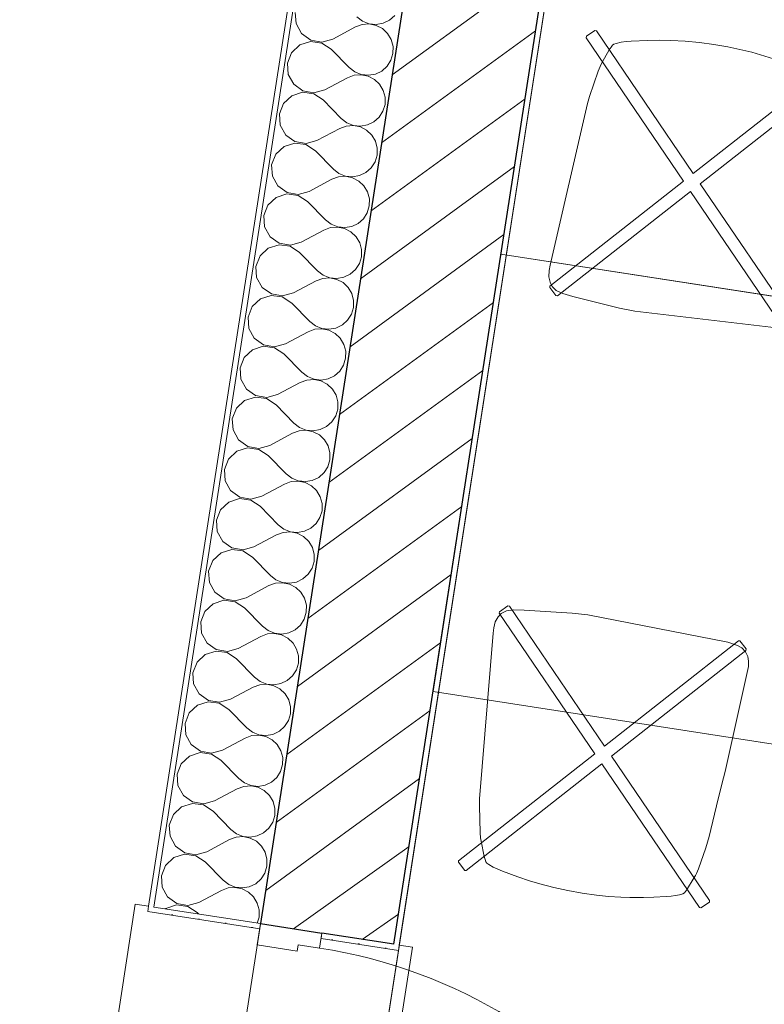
# Model space of a CAD drawing. Header units: metres. Extents: x 5509548 to 5517943, y 5680530 to 5684871.
# Tile 123 of 124: x 5516178.62 to 5516180, y 5683296.81 to 5683298.64. Entities that reach past the tile are written whole.
import ezdxf

# ---------------------------------------------------------------- set-up
doc = ezdxf.new("R2010")
doc.units = ezdxf.units.M
for name, color, linetype in [('Nowe_A-Balkony', 7, 'CONTINUOUS'), ('Nowe_A-Meble-Jadalnia', 7, 'CONTINUOUS'), ('Nowe_A-Posadzki', 7, 'CONTINUOUS'), ('Nowe_A-Ściany-Zewnętrzne', 7, 'CONTINUOUS'), ('Nowe_Drzwi Archicad', 7, 'CONTINUOUS')]:
    doc.layers.add(name, color=color, linetype=linetype)
for name, color, linetype, lineweight in [('Nowe_A-Balkony_Nr_pióra__89', 7, 'CONTINUOUS', 13), ('Nowe_A-Meble-Jadalnia_Nr_pióra__19', 255, 'CONTINUOUS', 0), ('Nowe_A-Meble-Jadalnia_Nr_pióra__2', 8, 'CONTINUOUS', 13), ('Nowe_A-Meble-Jadalnia_Nr_pióra__4', 7, 'CONTINUOUS', 13), ('Nowe_A-Posadzki_Nr_pióra__89', 7, 'CONTINUOUS', 13), ('Nowe_A-Ściany-Zewnętrzne_Nr_pióra__174', 7, 'CONTINUOUS', 5), ('Nowe_A-Ściany-Zewnętrzne_Nr_pióra__27', 7, 'CONTINUOUS', 25), ('Nowe_A-Ściany-Zewnętrzne_Nr_pióra__47', 7, 'CONTINUOUS', 15), ('Nowe_A-Ściany-Zewnętrzne_Nr_pióra__67', 7, 'CONTINUOUS', 13), ('Nowe_Drzwi Archicad_Nr_pióra__20', 1, 'CONTINUOUS', 13), ('Nowe_Drzwi Archicad_Nr_pióra__23', 7, 'CONTINUOUS', 15), ('Nowe_Drzwi Archicad_Nr_pióra__27', 7, 'CONTINUOUS', 25), ('Nowe_Drzwi Archicad_Nr_pióra__3', 7, 'CONTINUOUS', 13), ('Nowe_Drzwi Archicad_Nr_pióra__47', 7, 'CONTINUOUS', 15)]:
    doc.layers.add(name, color=color, linetype=linetype, lineweight=lineweight)
doc.layers.add('Nowe_A-Strefy-Parter_Nr_pióra__94', color=7, linetype='CONTINUOUS', lineweight=13, true_color=0xe4ad2c)
pattern_1 = [(0, (0, 0), (0, 86.60254037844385), [0, -50]), (0, (25, 43.30126941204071), (0, 86.60254037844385), [0, -50])]

# ---------------------------------------------------------------- blocks, each defined once
blk = doc.blocks.new('Strop_3', base_point=(64980.07224493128, -101542.597843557))
at = {"layer": 'Nowe_A-Balkony_Nr_pióra__89', "color": 7, "linetype": 'Continuous', "lineweight": 13, "flags": 128}
blk.add_lwpolyline([(64980.07224493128, -101542.597843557), (63270.07233025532, -101542.597843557), (63270.07233025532, -107892.5958496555), (64980.07224493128, -107892.5958496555)], close=True, dxfattribs=at)
blk = doc.blocks.new('Strop_4', base_point=(65240.07224493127, -99177.59784355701))
at = {"layer": 'Nowe_A-Posadzki_Nr_pióra__89', "color": 7, "linetype": 'Continuous', "lineweight": 13, "flags": 128}
blk.add_lwpolyline([(65240.07224493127, -99177.59784355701), (65240.07224493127, -116907.597843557), (90770.07224493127, -116907.597843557), (90770.07224493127, -99177.59784355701)], close=True, dxfattribs=at)
blk = doc.blocks.new('*X178')
at = {"layer": 'Nowe_A-Ściany-Zewnętrzne_Nr_pióra__174', "color": 7, "linetype": 'Continuous', "lineweight": 5}
for p, q in [((64948.98717805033, -104709.2584376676), (64959.81552709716, -104701.8178722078)), ((64959.81552709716, -104701.8178722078), (64968.19847390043, -104691.7014815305)), ((64784.83414969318, -104714.2857142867), (64789.427959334, -104734.6916593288)), ((64899.11986397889, -104704.7619047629), (64910.61749295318, -104711.1195525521)), ((64910.61749295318, -104717.4518760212), (64899.11986397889, -104723.8095238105)), ((64910.61749295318, -104711.1195525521), (64923.41483563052, -104714.0933006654)), ((64923.41483563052, -104714.478127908), (64910.61749295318, -104717.4518760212)), ((64923.41483563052, -104714.0933006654), (64936.53771625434, -104713.4567776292)), ((64936.53771625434, -104715.1146509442), (64923.41483563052, -104714.478127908)), ((64936.53771625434, -104713.4567776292), (64948.98717805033, -104709.2584376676)), ((64948.98717805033, -104719.3129909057), (64936.53771625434, -104715.1146509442)), ((64959.81552709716, -104726.7535563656), (64948.98717805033, -104719.3129909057)), ((64789.427959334, -104734.6916593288), (64802.3230586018, -104751.1604812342)), ((64861.02462588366, -104752.3809523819), (64899.11986397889, -104723.8095238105)), ((64968.19847390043, -104736.8699470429), (64959.81552709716, -104726.7535563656)), ((64973.49788101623, -104748.8920700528), (64968.19847390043, -104736.8699470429)), ((64802.3230586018, -104751.1604812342), (64821.03146698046, -104760.5146854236)), ((64841.94358406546, -104760.9494716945), (64861.02462588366, -104752.3809523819)), ((64975.31034016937, -104761.9047619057), (64973.49788101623, -104748.8920700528)), ((64802.3230586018, -104772.6490425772), (64789.427959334, -104789.1178644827)), ((64821.03146698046, -104763.2948383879), (64802.3230586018, -104772.6490425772)), ((64821.03146698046, -104760.5146854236), (64841.94358406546, -104760.9494716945)), ((64841.94358406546, -104762.8600521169), (64821.03146698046, -104763.2948383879)), ((64861.02462588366, -104771.4285714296), (64841.94358406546, -104762.8600521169)), ((64861.02462588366, -104771.4285714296), (64899.11986397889, -104800.000000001)), ((64968.19847390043, -104786.9395767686), (64973.49788101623, -104774.9174537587)), ((64973.49788101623, -104774.9174537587), (64975.31034016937, -104761.9047619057)), ((64789.427959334, -104789.1178644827), (64784.83414969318, -104809.5238095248)), ((64959.81552709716, -104797.0559674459), (64968.19847390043, -104786.9395767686)), ((64784.83414969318, -104809.5238095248), (64789.427959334, -104829.9297545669)), ((64899.11986397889, -104800.000000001), (64910.61749295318, -104806.3576477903)), ((64910.61749295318, -104806.3576477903), (64923.41483563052, -104809.3313959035)), ((64923.41483563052, -104809.7162231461), (64910.61749295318, -104812.6899712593)), ((64923.41483563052, -104809.3313959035), (64936.53771625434, -104808.6948728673)), ((64936.53771625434, -104810.3527461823), (64923.41483563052, -104809.7162231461)), ((64936.53771625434, -104808.6948728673), (64948.98717805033, -104804.4965329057)), ((64948.98717805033, -104814.5510861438), (64936.53771625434, -104810.3527461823)), ((64948.98717805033, -104804.4965329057), (64959.81552709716, -104797.0559674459)), ((64861.02462588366, -104847.61904762), (64899.11986397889, -104819.0476190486)), ((64910.61749295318, -104812.6899712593), (64899.11986397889, -104819.0476190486)), ((64959.81552709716, -104821.9916516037), (64948.98717805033, -104814.5510861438)), ((64968.19847390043, -104832.108042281), (64959.81552709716, -104821.9916516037)), ((64789.427959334, -104829.9297545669), (64802.3230586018, -104846.3985764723)), ((64802.3230586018, -104846.3985764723), (64821.03146698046, -104855.7527806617)), ((64841.94358406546, -104856.1875669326), (64861.02462588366, -104847.61904762)), ((64973.49788101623, -104844.1301652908), (64968.19847390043, -104832.108042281)), ((64975.31034016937, -104857.1428571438), (64973.49788101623, -104844.1301652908)), ((64821.03146698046, -104858.532933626), (64802.3230586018, -104867.8871378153)), ((64821.03146698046, -104855.7527806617), (64841.94358406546, -104856.1875669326)), ((64841.94358406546, -104858.098147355), (64821.03146698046, -104858.532933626)), ((64861.02462588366, -104866.6666666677), (64841.94358406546, -104858.098147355)), ((64973.49788101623, -104870.1555489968), (64975.31034016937, -104857.1428571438)), ((64789.427959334, -104884.3559597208), (64784.83414969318, -104904.7619047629)), ((64802.3230586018, -104867.8871378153), (64789.427959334, -104884.3559597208)), ((64861.02462588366, -104866.6666666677), (64899.11986397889, -104895.2380952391)), ((64959.81552709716, -104892.294062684), (64968.19847390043, -104882.1776720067)), ((64968.19847390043, -104882.1776720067), (64973.49788101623, -104870.1555489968)), ((64899.11986397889, -104895.2380952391), (64910.61749295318, -104901.5957430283)), ((64910.61749295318, -104901.5957430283), (64923.41483563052, -104904.5694911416)), ((64936.53771625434, -104903.9329681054), (64948.98717805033, -104899.7346281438)), ((64948.98717805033, -104899.7346281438), (64959.81552709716, -104892.294062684)), ((64784.83414969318, -104904.7619047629), (64789.427959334, -104925.167849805)), ((64861.02462588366, -104942.8571428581), (64899.11986397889, -104914.2857142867)), ((64910.61749295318, -104907.9280664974), (64899.11986397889, -104914.2857142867)), ((64923.41483563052, -104904.9543183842), (64910.61749295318, -104907.9280664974)), ((64923.41483563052, -104904.5694911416), (64936.53771625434, -104903.9329681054)), ((64936.53771625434, -104905.5908414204), (64923.41483563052, -104904.9543183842)), ((64948.98717805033, -104909.7891813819), (64936.53771625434, -104905.5908414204)), ((64959.81552709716, -104917.2297468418), (64948.98717805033, -104909.7891813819)), ((64968.19847390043, -104927.3461375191), (64959.81552709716, -104917.2297468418)), ((64789.427959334, -104925.167849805), (64802.3230586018, -104941.6366717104)), ((64973.49788101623, -104939.368260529), (64968.19847390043, -104927.3461375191)), ((64802.3230586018, -104941.6366717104), (64821.03146698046, -104950.9908758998)), ((64821.03146698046, -104953.7710288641), (64802.3230586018, -104963.1252330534)), ((64821.03146698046, -104950.9908758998), (64841.94358406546, -104951.4256621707)), ((64841.94358406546, -104953.3362425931), (64821.03146698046, -104953.7710288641)), ((64841.94358406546, -104951.4256621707), (64861.02462588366, -104942.8571428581)), ((64861.02462588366, -104961.9047619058), (64841.94358406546, -104953.3362425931)), ((64975.31034016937, -104952.380952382), (64973.49788101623, -104939.368260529)), ((64973.49788101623, -104965.3936442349), (64975.31034016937, -104952.380952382)), ((64802.3230586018, -104963.1252330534), (64789.427959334, -104979.5940549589)), ((64861.02462588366, -104961.9047619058), (64899.11986397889, -104990.4761904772)), ((64968.19847390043, -104977.4157672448), (64973.49788101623, -104965.3936442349)), ((64789.427959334, -104979.5940549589), (64784.83414969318, -105000.000000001)), ((64899.11986397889, -104990.4761904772), (64910.61749295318, -104996.8338382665)), ((64948.98717805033, -104994.9727233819), (64959.81552709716, -104987.5321579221)), ((64959.81552709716, -104987.5321579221), (64968.19847390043, -104977.4157672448)), ((64784.83414969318, -105000.000000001), (64789.427959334, -105020.4059450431)), ((64861.02462588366, -105038.0952380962), (64899.11986397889, -105009.5238095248)), ((64910.61749295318, -105003.1661617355), (64899.11986397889, -105009.5238095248)), ((64910.61749295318, -104996.8338382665), (64923.41483563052, -104999.8075863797)), ((64923.41483563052, -105000.1924136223), (64910.61749295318, -105003.1661617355)), ((64923.41483563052, -104999.8075863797), (64936.53771625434, -104999.1710633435)), ((64936.53771625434, -105000.8289366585), (64923.41483563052, -105000.1924136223)), ((64936.53771625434, -104999.1710633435), (64948.98717805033, -104994.9727233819)), ((64948.98717805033, -105005.02727662), (64936.53771625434, -105000.8289366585)), ((64959.81552709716, -105012.4678420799), (64948.98717805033, -105005.02727662)), ((64789.427959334, -105020.4059450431), (64802.3230586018, -105036.8747669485)), ((64968.19847390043, -105022.5842327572), (64959.81552709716, -105012.4678420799)), ((64973.49788101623, -105034.6063557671), (64968.19847390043, -105022.5842327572)), ((64802.3230586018, -105036.8747669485), (64821.03146698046, -105046.2289711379)), ((64821.03146698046, -105046.2289711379), (64841.94358406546, -105046.6637574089)), ((64841.94358406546, -105048.5743378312), (64821.03146698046, -105049.0091241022)), ((64841.94358406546, -105046.6637574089), (64861.02462588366, -105038.0952380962)), ((64861.02462588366, -105057.1428571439), (64841.94358406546, -105048.5743378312)), ((64975.31034016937, -105047.61904762), (64973.49788101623, -105034.6063557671)), ((64973.49788101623, -105060.631739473), (64975.31034016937, -105047.61904762)), ((64802.3230586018, -105058.3633282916), (64789.427959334, -105074.832150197)), ((64821.03146698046, -105049.0091241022), (64802.3230586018, -105058.3633282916)), ((64861.02462588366, -105057.1428571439), (64899.11986397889, -105085.7142857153)), ((64968.19847390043, -105072.6538624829), (64973.49788101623, -105060.631739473)), ((64789.427959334, -105074.832150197), (64784.83414969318, -105095.2380952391)), ((64948.98717805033, -105090.21081862), (64959.81552709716, -105082.7702531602)), ((64959.81552709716, -105082.7702531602), (64968.19847390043, -105072.6538624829)), ((64784.83414969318, -105095.2380952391), (64789.427959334, -105115.6440402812)), ((64899.11986397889, -105085.7142857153), (64910.61749295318, -105092.0719335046)), ((64910.61749295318, -105098.4042569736), (64899.11986397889, -105104.7619047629)), ((64910.61749295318, -105092.0719335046), (64923.41483563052, -105095.0456816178)), ((64923.41483563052, -105095.4305088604), (64910.61749295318, -105098.4042569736)), ((64923.41483563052, -105095.0456816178), (64936.53771625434, -105094.4091585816)), ((64936.53771625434, -105096.0670318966), (64923.41483563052, -105095.4305088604)), ((64936.53771625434, -105094.4091585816), (64948.98717805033, -105090.21081862)), ((64948.98717805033, -105100.2653718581), (64936.53771625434, -105096.0670318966)), ((64959.81552709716, -105107.705937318), (64948.98717805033, -105100.2653718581)), ((64789.427959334, -105115.6440402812), (64802.3230586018, -105132.1128621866)), ((64861.02462588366, -105133.3333333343), (64899.11986397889, -105104.7619047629)), ((64968.19847390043, -105117.8223279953), (64959.81552709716, -105107.705937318)), ((64973.49788101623, -105129.8444510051), (64968.19847390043, -105117.8223279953)), ((64802.3230586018, -105132.1128621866), (64821.03146698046, -105141.467066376)), ((64841.94358406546, -105141.901852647), (64861.02462588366, -105133.3333333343)), ((64975.31034016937, -105142.8571428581), (64973.49788101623, -105129.8444510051)), ((64802.3230586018, -105153.6014235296), (64789.427959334, -105170.0702454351)), ((64821.03146698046, -105144.2472193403), (64802.3230586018, -105153.6014235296)), ((64821.03146698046, -105141.467066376), (64841.94358406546, -105141.901852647)), ((64841.94358406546, -105143.8124330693), (64821.03146698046, -105144.2472193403)), ((64861.02462588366, -105152.380952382), (64841.94358406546, -105143.8124330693)), ((64861.02462588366, -105152.380952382), (64899.11986397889, -105180.9523809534)), ((64968.19847390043, -105167.891957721), (64973.49788101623, -105155.8698347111)), ((64973.49788101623, -105155.8698347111), (64975.31034016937, -105142.8571428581)), ((64789.427959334, -105170.0702454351), (64784.83414969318, -105190.4761904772)), ((64959.81552709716, -105178.0083483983), (64968.19847390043, -105167.891957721)), ((64784.83414969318, -105190.4761904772), (64789.427959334, -105210.8821355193)), ((64899.11986397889, -105180.9523809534), (64910.61749295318, -105187.3100287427)), ((64910.61749295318, -105193.6423522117), (64899.11986397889, -105200.000000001)), ((64910.61749295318, -105187.3100287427), (64923.41483563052, -105190.2837768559)), ((64923.41483563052, -105190.6686040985), (64910.61749295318, -105193.6423522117)), ((64923.41483563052, -105190.2837768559), (64936.53771625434, -105189.6472538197)), ((64936.53771625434, -105191.3051271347), (64923.41483563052, -105190.6686040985)), ((64936.53771625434, -105189.6472538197), (64948.98717805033, -105185.4489138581)), ((64948.98717805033, -105195.5034670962), (64936.53771625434, -105191.3051271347)), ((64948.98717805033, -105185.4489138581), (64959.81552709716, -105178.0083483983)), ((64789.427959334, -105210.8821355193), (64802.3230586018, -105227.3509574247)), ((64861.02462588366, -105228.5714285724), (64899.11986397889, -105200.000000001)), ((64959.81552709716, -105202.9440325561), (64948.98717805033, -105195.5034670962)), ((64968.19847390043, -105213.0604232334), (64959.81552709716, -105202.9440325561)), ((64802.3230586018, -105227.3509574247), (64821.03146698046, -105236.7051616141)), ((64841.94358406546, -105237.1399478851), (64861.02462588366, -105228.5714285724)), ((64973.49788101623, -105225.0825462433), (64968.19847390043, -105213.0604232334)), ((64975.31034016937, -105238.0952380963), (64973.49788101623, -105225.0825462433)), ((64802.3230586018, -105248.8395187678), (64789.427959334, -105265.3083406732)), ((64821.03146698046, -105239.4853145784), (64802.3230586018, -105248.8395187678)), ((64821.03146698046, -105236.7051616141), (64841.94358406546, -105237.1399478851)), ((64841.94358406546, -105239.0505283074), (64821.03146698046, -105239.4853145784)), ((64861.02462588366, -105247.6190476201), (64841.94358406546, -105239.0505283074)), ((64861.02462588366, -105247.6190476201), (64899.11986397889, -105276.1904761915)), ((64973.49788101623, -105251.1079299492), (64975.31034016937, -105238.0952380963)), ((64789.427959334, -105265.3083406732), (64784.83414969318, -105285.7142857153)), ((64959.81552709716, -105273.2464436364), (64968.19847390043, -105263.1300529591)), ((64968.19847390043, -105263.1300529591), (64973.49788101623, -105251.1079299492)), ((64784.83414969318, -105285.7142857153), (64789.427959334, -105306.1202307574)), ((64899.11986397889, -105276.1904761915), (64910.61749295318, -105282.5481239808)), ((64910.61749295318, -105282.5481239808), (64923.41483563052, -105285.521872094)), ((64923.41483563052, -105285.521872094), (64936.53771625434, -105284.8853490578)), ((64936.53771625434, -105284.8853490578), (64948.98717805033, -105280.6870090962)), ((64948.98717805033, -105280.6870090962), (64959.81552709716, -105273.2464436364)), ((64861.02462588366, -105323.8095238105), (64899.11986397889, -105295.2380952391)), ((64910.61749295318, -105288.8804474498), (64899.11986397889, -105295.2380952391)), ((64923.41483563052, -105285.9066993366), (64910.61749295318, -105288.8804474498)), ((64936.53771625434, -105286.5432223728), (64923.41483563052, -105285.9066993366)), ((64948.98717805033, -105290.7415623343), (64936.53771625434, -105286.5432223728)), ((64959.81552709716, -105298.1821277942), (64948.98717805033, -105290.7415623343)), ((64968.19847390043, -105308.2985184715), (64959.81552709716, -105298.1821277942)), ((64789.427959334, -105306.1202307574), (64802.3230586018, -105322.5890526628)), ((64973.49788101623, -105320.3206414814), (64968.19847390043, -105308.2985184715)), ((64975.31034016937, -105333.3333333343), (64973.49788101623, -105320.3206414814)), ((64802.3230586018, -105322.5890526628), (64821.03146698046, -105331.9432568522)), ((64821.03146698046, -105334.7234098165), (64802.3230586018, -105344.0776140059)), ((64821.03146698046, -105331.9432568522), (64841.94358406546, -105332.3780431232)), ((64841.94358406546, -105334.2886235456), (64821.03146698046, -105334.7234098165)), ((64841.94358406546, -105332.3780431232), (64861.02462588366, -105323.8095238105)), ((64861.02462588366, -105342.8571428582), (64841.94358406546, -105334.2886235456)), ((64973.49788101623, -105346.3460251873), (64975.31034016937, -105333.3333333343)), ((64802.3230586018, -105344.0776140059), (64789.427959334, -105360.5464359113)), ((64861.02462588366, -105342.8571428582), (64899.11986397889, -105371.4285714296)), ((64959.81552709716, -105368.4845388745), (64968.19847390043, -105358.3681481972)), ((64968.19847390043, -105358.3681481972), (64973.49788101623, -105346.3460251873)), ((64789.427959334, -105360.5464359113), (64784.83414969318, -105380.9523809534)), ((64899.11986397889, -105371.4285714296), (64910.61749295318, -105377.7862192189)), ((64936.53771625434, -105380.1234442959), (64948.98717805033, -105375.9251043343)), ((64948.98717805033, -105375.9251043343), (64959.81552709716, -105368.4845388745)), ((64784.83414969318, -105380.9523809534), (64789.427959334, -105401.3583259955)), ((64861.02462588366, -105419.0476190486), (64899.11986397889, -105390.4761904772)), ((64910.61749295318, -105384.1185426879), (64899.11986397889, -105390.4761904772)), ((64910.61749295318, -105377.7862192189), (64923.41483563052, -105380.7599673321)), ((64923.41483563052, -105381.1447945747), (64910.61749295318, -105384.1185426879)), ((64923.41483563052, -105380.7599673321), (64936.53771625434, -105380.1234442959)), ((64936.53771625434, -105381.7813176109), (64923.41483563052, -105381.1447945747)), ((64948.98717805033, -105385.9796575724), (64936.53771625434, -105381.7813176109)), ((64959.81552709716, -105393.4202230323), (64948.98717805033, -105385.9796575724)), ((64968.19847390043, -105403.5366137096), (64959.81552709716, -105393.4202230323)), ((64789.427959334, -105401.3583259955), (64802.3230586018, -105417.8271479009)), ((64973.49788101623, -105415.5587367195), (64968.19847390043, -105403.5366137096)), ((64802.3230586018, -105417.8271479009), (64821.03146698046, -105427.1813520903)), ((64821.03146698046, -105429.9615050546), (64802.3230586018, -105439.315709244)), ((64821.03146698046, -105427.1813520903), (64841.94358406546, -105427.6161383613)), ((64841.94358406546, -105429.5267187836), (64821.03146698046, -105429.9615050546)), ((64841.94358406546, -105427.6161383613), (64861.02462588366, -105419.0476190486)), ((64861.02462588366, -105438.0952380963), (64841.94358406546, -105429.5267187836)), ((64975.31034016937, -105428.5714285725), (64973.49788101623, -105415.5587367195)), ((64973.49788101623, -105441.5841204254), (64975.31034016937, -105428.5714285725)), ((64802.3230586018, -105439.315709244), (64789.427959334, -105455.7845311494)), ((64861.02462588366, -105438.0952380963), (64899.11986397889, -105466.6666666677)), ((64968.19847390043, -105453.6062434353), (64973.49788101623, -105441.5841204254)), ((64789.427959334, -105455.7845311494), (64784.83414969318, -105476.1904761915)), ((64899.11986397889, -105466.6666666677), (64910.61749295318, -105473.024314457)), ((64948.98717805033, -105471.1631995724), (64959.81552709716, -105463.7226341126)), ((64959.81552709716, -105463.7226341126), (64968.19847390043, -105453.6062434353)), ((64784.83414969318, -105476.1904761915), (64789.427959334, -105496.5964212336)), ((64861.02462588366, -105514.2857142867), (64899.11986397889, -105485.7142857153)), ((64910.61749295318, -105479.356637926), (64899.11986397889, -105485.7142857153)), ((64910.61749295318, -105473.024314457), (64923.41483563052, -105475.9980625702)), ((64923.41483563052, -105476.3828898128), (64910.61749295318, -105479.356637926)), ((64923.41483563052, -105475.9980625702), (64936.53771625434, -105475.361539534)), ((64936.53771625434, -105477.019412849), (64923.41483563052, -105476.3828898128)), ((64936.53771625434, -105475.361539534), (64948.98717805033, -105471.1631995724)), ((64948.98717805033, -105481.2177528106), (64936.53771625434, -105477.019412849)), ((64959.81552709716, -105488.6583182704), (64948.98717805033, -105481.2177528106)), ((64789.427959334, -105496.5964212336), (64802.3230586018, -105513.065243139)), ((64968.19847390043, -105498.7747089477), (64959.81552709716, -105488.6583182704)), ((64973.49788101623, -105510.7968319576), (64968.19847390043, -105498.7747089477)), ((64802.3230586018, -105513.065243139), (64821.03146698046, -105522.4194473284)), ((64821.03146698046, -105522.4194473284), (64841.94358406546, -105522.8542335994)), ((64841.94358406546, -105522.8542335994), (64861.02462588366, -105514.2857142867)), ((64975.31034016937, -105523.8095238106), (64973.49788101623, -105510.7968319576)), ((64802.3230586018, -105534.5538044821), (64789.427959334, -105551.0226263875)), ((64821.03146698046, -105525.1996002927), (64802.3230586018, -105534.5538044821)), ((64841.94358406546, -105524.7648140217), (64821.03146698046, -105525.1996002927)), ((64861.02462588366, -105533.3333333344), (64841.94358406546, -105524.7648140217)), ((64861.02462588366, -105533.3333333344), (64899.11986397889, -105561.9047619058)), ((64968.19847390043, -105548.8443386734), (64973.49788101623, -105536.8222156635)), ((64973.49788101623, -105536.8222156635), (64975.31034016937, -105523.8095238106)), ((64789.427959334, -105551.0226263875), (64784.83414969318, -105571.4285714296)), ((64948.98717805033, -105566.4012948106), (64959.81552709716, -105558.9607293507)), ((64959.81552709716, -105558.9607293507), (64968.19847390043, -105548.8443386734)), ((64784.83414969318, -105571.4285714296), (64789.427959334, -105591.8345164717)), ((64899.11986397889, -105561.9047619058), (64910.61749295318, -105568.2624096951)), ((64910.61749295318, -105574.5947331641), (64899.11986397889, -105580.9523809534)), ((64910.61749295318, -105568.2624096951), (64923.41483563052, -105571.2361578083)), ((64923.41483563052, -105571.6209850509), (64910.61749295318, -105574.5947331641)), ((64923.41483563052, -105571.2361578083), (64936.53771625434, -105570.5996347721)), ((64936.53771625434, -105572.2575080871), (64923.41483563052, -105571.6209850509)), ((64936.53771625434, -105570.5996347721), (64948.98717805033, -105566.4012948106)), ((64948.98717805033, -105576.4558480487), (64936.53771625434, -105572.2575080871)), ((64959.81552709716, -105583.8964135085), (64948.98717805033, -105576.4558480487)), ((64789.427959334, -105591.8345164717), (64802.3230586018, -105608.3033383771)), ((64861.02462588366, -105609.5238095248), (64899.11986397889, -105580.9523809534)), ((64968.19847390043, -105594.0128041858), (64959.81552709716, -105583.8964135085)), ((64973.49788101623, -105606.0349271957), (64968.19847390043, -105594.0128041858)), ((64802.3230586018, -105608.3033383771), (64821.03146698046, -105617.6575425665)), ((64841.94358406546, -105618.0923288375), (64861.02462588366, -105609.5238095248)), ((64975.31034016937, -105619.0476190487), (64973.49788101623, -105606.0349271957)), ((64802.3230586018, -105629.7918997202), (64789.427959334, -105646.2607216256)), ((64821.03146698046, -105620.4376955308), (64802.3230586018, -105629.7918997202)), ((64821.03146698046, -105617.6575425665), (64841.94358406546, -105618.0923288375)), ((64841.94358406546, -105620.0029092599), (64821.03146698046, -105620.4376955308)), ((64861.02462588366, -105628.5714285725), (64841.94358406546, -105620.0029092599)), ((64861.02462588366, -105628.5714285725), (64899.11986397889, -105657.1428571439)), ((64968.19847390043, -105644.0824339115), (64973.49788101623, -105632.0603109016)), ((64973.49788101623, -105632.0603109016), (64975.31034016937, -105619.0476190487)), ((64789.427959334, -105646.2607216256), (64784.83414969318, -105666.6666666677)), ((64959.81552709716, -105654.1988245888), (64968.19847390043, -105644.0824339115)), ((64784.83414969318, -105666.6666666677), (64789.427959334, -105687.0726117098)), ((64899.11986397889, -105657.1428571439), (64910.61749295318, -105663.5005049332)), ((64910.61749295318, -105663.5005049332), (64923.41483563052, -105666.4742530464)), ((64923.41483563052, -105666.859080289), (64910.61749295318, -105669.8328284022)), ((64923.41483563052, -105666.4742530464), (64936.53771625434, -105665.8377300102)), ((64936.53771625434, -105667.4956033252), (64923.41483563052, -105666.859080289)), ((64936.53771625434, -105665.8377300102), (64948.98717805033, -105661.6393900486)), ((64948.98717805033, -105671.6939432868), (64936.53771625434, -105667.4956033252)), ((64948.98717805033, -105661.6393900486), (64959.81552709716, -105654.1988245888)), ((64789.427959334, -105687.0726117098), (64802.3230586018, -105703.5414336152)), ((64861.02462588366, -105704.7619047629), (64899.11986397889, -105676.1904761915)), ((64910.61749295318, -105669.8328284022), (64899.11986397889, -105676.1904761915)), ((64959.81552709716, -105679.1345087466), (64948.98717805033, -105671.6939432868)), ((64968.19847390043, -105689.2508994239), (64959.81552709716, -105679.1345087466)), ((64802.3230586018, -105703.5414336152), (64821.03146698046, -105712.8956378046)), ((64841.94358406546, -105713.3304240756), (64861.02462588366, -105704.7619047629)), ((64973.49788101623, -105701.2730224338), (64968.19847390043, -105689.2508994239)), ((64975.31034016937, -105714.2857142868), (64973.49788101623, -105701.2730224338)), ((64821.03146698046, -105715.6757907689), (64802.3230586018, -105725.0299949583)), ((64821.03146698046, -105712.8956378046), (64841.94358406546, -105713.3304240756)), ((64841.94358406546, -105715.2410044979), (64821.03146698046, -105715.6757907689)), ((64861.02462588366, -105723.8095238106), (64841.94358406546, -105715.2410044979)), ((64973.49788101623, -105727.2984061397), (64975.31034016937, -105714.2857142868)), ((64789.427959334, -105741.4988168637), (64784.83414969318, -105761.9047619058)), ((64802.3230586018, -105725.0299949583), (64789.427959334, -105741.4988168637)), ((64861.02462588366, -105723.8095238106), (64899.11986397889, -105752.380952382)), ((64959.81552709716, -105749.4369198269), (64968.19847390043, -105739.3205291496)), ((64968.19847390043, -105739.3205291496), (64973.49788101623, -105727.2984061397)), ((64899.11986397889, -105752.380952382), (64910.61749295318, -105758.7386001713)), ((64910.61749295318, -105758.7386001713), (64923.41483563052, -105761.7123482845)), ((64936.53771625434, -105761.0758252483), (64948.98717805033, -105756.8774852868)), ((64948.98717805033, -105756.8774852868), (64959.81552709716, -105749.4369198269)), ((64784.83414969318, -105761.9047619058), (64789.427959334, -105782.3107069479)), ((64861.02462588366, -105800.000000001), (64899.11986397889, -105771.4285714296)), ((64910.61749295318, -105765.0709236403), (64899.11986397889, -105771.4285714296)), ((64923.41483563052, -105762.0971755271), (64910.61749295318, -105765.0709236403)), ((64923.41483563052, -105761.7123482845), (64936.53771625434, -105761.0758252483)), ((64936.53771625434, -105762.7336985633), (64923.41483563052, -105762.0971755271)), ((64948.98717805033, -105766.9320385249), (64936.53771625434, -105762.7336985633)), ((64959.81552709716, -105774.3726039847), (64948.98717805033, -105766.9320385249)), ((64968.19847390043, -105784.488994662), (64959.81552709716, -105774.3726039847)), ((64789.427959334, -105782.3107069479), (64802.3230586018, -105798.7795288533)), ((64973.49788101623, -105796.5111176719), (64968.19847390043, -105784.488994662)), ((64975.31034016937, -105809.5238095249), (64973.49788101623, -105796.5111176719)), ((64802.3230586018, -105798.7795288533), (64821.03146698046, -105808.1337330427)), ((64821.03146698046, -105810.913886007), (64802.3230586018, -105820.2680901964)), ((64821.03146698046, -105808.1337330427), (64841.94358406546, -105808.5685193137)), ((64841.94358406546, -105810.4790997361), (64821.03146698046, -105810.913886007)), ((64841.94358406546, -105808.5685193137), (64861.02462588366, -105800.000000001)), ((64861.02462588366, -105819.0476190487), (64841.94358406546, -105810.4790997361)), ((64973.49788101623, -105822.5365013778), (64975.31034016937, -105809.5238095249)), ((64802.3230586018, -105820.2680901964), (64789.427959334, -105836.7369121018)), ((64861.02462588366, -105819.0476190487), (64899.11986397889, -105847.6190476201)), ((64968.19847390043, -105834.5586243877), (64973.49788101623, -105822.5365013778)), ((64789.427959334, -105836.7369121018), (64784.83414969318, -105857.1428571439)), ((64899.11986397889, -105847.6190476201), (64910.61749295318, -105853.9766954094)), ((64948.98717805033, -105852.1155805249), (64959.81552709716, -105844.675015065)), ((64959.81552709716, -105844.675015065), (64968.19847390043, -105834.5586243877)), ((64784.83414969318, -105857.1428571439), (64789.427959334, -105877.548802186)), ((64861.02462588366, -105895.2380952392), (64899.11986397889, -105866.6666666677)), ((64910.61749295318, -105860.3090188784), (64899.11986397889, -105866.6666666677)), ((64910.61749295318, -105853.9766954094), (64923.41483563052, -105856.9504435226)), ((64923.41483563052, -105857.3352707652), (64910.61749295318, -105860.3090188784)), ((64923.41483563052, -105856.9504435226), (64936.53771625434, -105856.3139204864)), ((64936.53771625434, -105857.9717938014), (64923.41483563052, -105857.3352707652)), ((64936.53771625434, -105856.3139204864), (64948.98717805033, -105852.1155805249)), ((64948.98717805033, -105862.170133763), (64936.53771625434, -105857.9717938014)), ((64959.81552709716, -105869.6106992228), (64948.98717805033, -105862.170133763)), ((64968.19847390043, -105879.7270899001), (64959.81552709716, -105869.6106992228)), ((64789.427959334, -105877.548802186), (64802.3230586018, -105894.0176240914)), ((64973.49788101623, -105891.74921291), (64968.19847390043, -105879.7270899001)), ((64802.3230586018, -105894.0176240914), (64821.03146698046, -105903.3718282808)), ((64821.03146698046, -105903.3718282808), (64841.94358406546, -105903.8066145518)), ((64841.94358406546, -105905.7171949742), (64821.03146698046, -105906.1519812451)), ((64841.94358406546, -105903.8066145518), (64861.02462588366, -105895.2380952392)), ((64861.02462588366, -105914.2857142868), (64841.94358406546, -105905.7171949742)), ((64975.31034016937, -105904.761904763), (64973.49788101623, -105891.74921291)), ((64973.49788101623, -105917.7745966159), (64975.31034016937, -105904.761904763)), ((64802.3230586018, -105915.5061854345), (64789.427959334, -105931.9750073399)), ((64821.03146698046, -105906.1519812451), (64802.3230586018, -105915.5061854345)), ((64861.02462588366, -105914.2857142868), (64899.11986397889, -105942.8571428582)), ((64968.19847390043, -105929.7967196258), (64973.49788101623, -105917.7745966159)), ((64789.427959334, -105931.9750073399), (64784.83414969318, -105952.380952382)), ((64948.98717805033, -105947.3536757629), (64959.81552709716, -105939.9131103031)), ((64959.81552709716, -105939.9131103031), (64968.19847390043, -105929.7967196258)), ((64784.83414969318, -105952.380952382), (64789.427959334, -105972.7868974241)), ((64899.11986397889, -105942.8571428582), (64910.61749295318, -105949.2147906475)), ((64910.61749295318, -105955.5471141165), (64899.11986397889, -105961.9047619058)), ((64910.61749295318, -105949.2147906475), (64923.41483563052, -105952.1885387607)), ((64923.41483563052, -105952.5733660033), (64910.61749295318, -105955.5471141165)), ((64923.41483563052, -105952.1885387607), (64936.53771625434, -105951.5520157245)), ((64936.53771625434, -105953.2098890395), (64923.41483563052, -105952.5733660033)), ((64936.53771625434, -105951.5520157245), (64948.98717805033, -105947.3536757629)), ((64948.98717805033, -105957.4082290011), (64936.53771625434, -105953.2098890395)), ((64959.81552709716, -105964.8487944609), (64948.98717805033, -105957.4082290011)), ((64789.427959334, -105972.7868974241), (64802.3230586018, -105989.2557193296)), ((64861.02462588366, -105990.4761904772), (64899.11986397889, -105961.9047619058)), ((64968.19847390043, -105974.9651851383), (64959.81552709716, -105964.8487944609)), ((64973.49788101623, -105986.9873081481), (64968.19847390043, -105974.9651851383)), ((64802.3230586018, -105989.2557193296), (64821.03146698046, -105998.6099235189)), ((64841.94358406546, -105999.0447097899), (64861.02462588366, -105990.4761904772)), ((64975.31034016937, -106000.0000000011), (64973.49788101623, -105986.9873081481)), ((64802.3230586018, -106010.7442806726), (64789.427959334, -106027.213102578)), ((64821.03146698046, -106001.3900764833), (64802.3230586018, -106010.7442806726)), ((64821.03146698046, -105998.6099235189), (64841.94358406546, -105999.0447097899)), ((64841.94358406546, -106000.9552902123), (64821.03146698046, -106001.3900764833)), ((64861.02462588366, -106009.5238095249), (64841.94358406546, -106000.9552902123)), ((64861.02462588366, -106009.5238095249), (64899.11986397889, -106038.0952380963)), ((64968.19847390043, -106025.0348148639), (64973.49788101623, -106013.012691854)), ((64973.49788101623, -106013.012691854), (64975.31034016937, -106000.0000000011)), ((64789.427959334, -106027.213102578), (64784.83414969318, -106047.6190476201)), ((64959.81552709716, -106035.1512055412), (64968.19847390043, -106025.0348148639)), ((64784.83414969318, -106047.6190476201), (64789.427959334, -106068.0249926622)), ((64899.11986397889, -106038.0952380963), (64910.61749295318, -106044.4528858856)), ((64910.61749295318, -106050.7852093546), (64899.11986397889, -106057.1428571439)), ((64910.61749295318, -106044.4528858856), (64923.41483563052, -106047.4266339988)), ((64923.41483563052, -106047.8114612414), (64910.61749295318, -106050.7852093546)), ((64923.41483563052, -106047.4266339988), (64936.53771625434, -106046.7901109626)), ((64936.53771625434, -106048.4479842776), (64923.41483563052, -106047.8114612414)), ((64936.53771625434, -106046.7901109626), (64948.98717805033, -106042.5917710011)), ((64948.98717805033, -106052.6463242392), (64936.53771625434, -106048.4479842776)), ((64948.98717805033, -106042.5917710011), (64959.81552709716, -106035.1512055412)), ((64789.427959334, -106068.0249926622), (64802.3230586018, -106084.4938145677)), ((64861.02462588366, -106085.7142857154), (64899.11986397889, -106057.1428571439)), ((64959.81552709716, -106060.086889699), (64948.98717805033, -106052.6463242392)), ((64968.19847390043, -106070.2032803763), (64959.81552709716, -106060.086889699)), ((64973.49788101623, -106082.2254033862), (64968.19847390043, -106070.2032803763)), ((64802.3230586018, -106084.4938145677), (64821.03146698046, -106093.848018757)), ((64841.94358406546, -106094.282805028), (64861.02462588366, -106085.7142857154)), ((64975.31034016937, -106095.2380952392), (64973.49788101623, -106082.2254033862)), ((64802.3230586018, -106105.9823759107), (64789.427959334, -106122.4511978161)), ((64821.03146698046, -106096.6281717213), (64802.3230586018, -106105.9823759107)), ((64821.03146698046, -106093.848018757), (64841.94358406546, -106094.282805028)), ((64841.94358406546, -106096.1933854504), (64821.03146698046, -106096.6281717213)), ((64861.02462588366, -106104.761904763), (64841.94358406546, -106096.1933854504)), ((64861.02462588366, -106104.761904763), (64899.11986397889, -106133.3333333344)), ((64973.49788101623, -106108.2507870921), (64975.31034016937, -106095.2380952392)), ((64789.427959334, -106122.4511978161), (64784.83414969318, -106142.8571428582)), ((64959.81552709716, -106130.3893007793), (64968.19847390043, -106120.272910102)), ((64968.19847390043, -106120.272910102), (64973.49788101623, -106108.2507870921)), ((64784.83414969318, -106142.8571428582), (64789.427959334, -106163.2630879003)), ((64899.11986397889, -106133.3333333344), (64910.61749295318, -106139.6909811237)), ((64910.61749295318, -106139.6909811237), (64923.41483563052, -106142.6647292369)), ((64923.41483563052, -106143.0495564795), (64910.61749295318, -106146.0233045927)), ((64923.41483563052, -106142.6647292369), (64936.53771625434, -106142.0282062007)), ((64936.53771625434, -106143.6860795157), (64923.41483563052, -106143.0495564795)), ((64936.53771625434, -106142.0282062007), (64948.98717805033, -106137.8298662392)), ((64948.98717805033, -106137.8298662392), (64959.81552709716, -106130.3893007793)), ((64861.02462588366, -106180.9523809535), (64899.11986397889, -106152.380952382)), ((64910.61749295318, -106146.0233045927), (64899.11986397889, -106152.380952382)), ((64948.98717805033, -106147.8844194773), (64936.53771625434, -106143.6860795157)), ((64959.81552709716, -106155.3249849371), (64948.98717805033, -106147.8844194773)), ((64968.19847390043, -106165.4413756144), (64959.81552709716, -106155.3249849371)), ((64789.427959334, -106163.2630879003), (64802.3230586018, -106179.7319098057)), ((64802.3230586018, -106179.7319098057), (64821.03146698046, -106189.0861139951)), ((64973.49788101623, -106177.4634986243), (64968.19847390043, -106165.4413756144)), ((64975.31034016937, -106190.4761904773), (64973.49788101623, -106177.4634986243)), ((64821.03146698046, -106191.8662669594), (64802.3230586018, -106201.2204711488)), ((64821.03146698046, -106189.0861139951), (64841.94358406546, -106189.5209002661)), ((64841.94358406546, -106191.4314806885), (64821.03146698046, -106191.8662669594)), ((64841.94358406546, -106189.5209002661), (64861.02462588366, -106180.9523809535)), ((64861.02462588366, -106200.0000000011), (64841.94358406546, -106191.4314806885)), ((64973.49788101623, -106203.4888823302), (64975.31034016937, -106190.4761904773)), ((64802.3230586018, -106201.2204711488), (64789.427959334, -106217.6892930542)), ((64861.02462588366, -106200.0000000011), (64899.11986397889, -106228.5714285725)), ((64959.81552709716, -106225.6273960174), (64968.19847390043, -106215.5110053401)), ((64968.19847390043, -106215.5110053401), (64973.49788101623, -106203.4888823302)), ((64789.427959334, -106217.6892930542), (64784.83414969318, -106238.0952380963)), ((64899.11986397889, -106228.5714285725), (64910.61749295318, -106234.9290763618)), ((64936.53771625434, -106237.2663014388), (64948.98717805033, -106233.0679614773)), ((64948.98717805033, -106233.0679614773), (64959.81552709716, -106225.6273960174)), ((64784.83414969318, -106238.0952380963), (64789.427959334, -106258.5011831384)), ((64861.02462588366, -106276.1904761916), (64899.11986397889, -106247.6190476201)), ((64910.61749295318, -106241.2613998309), (64899.11986397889, -106247.6190476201)), ((64910.61749295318, -106234.9290763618), (64923.41483563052, -106237.902824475)), ((64923.41483563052, -106238.2876517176), (64910.61749295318, -106241.2613998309)), ((64923.41483563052, -106237.902824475), (64936.53771625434, -106237.2663014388)), ((64936.53771625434, -106238.9241747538), (64923.41483563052, -106238.2876517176)), ((64948.98717805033, -106243.1225147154), (64936.53771625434, -106238.9241747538)), ((64959.81552709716, -106250.5630801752), (64948.98717805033, -106243.1225147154)), ((64968.19847390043, -106260.6794708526), (64959.81552709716, -106250.5630801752)), ((64789.427959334, -106258.5011831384), (64802.3230586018, -106274.9700050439)), ((64973.49788101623, -106272.7015938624), (64968.19847390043, -106260.6794708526)), ((64802.3230586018, -106274.9700050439), (64821.03146698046, -106284.3242092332)), ((64821.03146698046, -106287.1043621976), (64802.3230586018, -106296.4585663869)), ((64821.03146698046, -106284.3242092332), (64841.94358406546, -106284.7589955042)), ((64841.94358406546, -106286.6695759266), (64821.03146698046, -106287.1043621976)), ((64841.94358406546, -106284.7589955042), (64861.02462588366, -106276.1904761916)), ((64861.02462588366, -106295.2380952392), (64841.94358406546, -106286.6695759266)), ((64975.31034016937, -106285.7142857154), (64973.49788101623, -106272.7015938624)), ((64973.49788101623, -106298.7269775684), (64975.31034016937, -106285.7142857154)), ((64802.3230586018, -106296.4585663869), (64789.427959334, -106312.9273882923)), ((64861.02462588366, -106295.2380952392), (64899.11986397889, -106323.8095238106)), ((64968.19847390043, -106310.7491005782), (64973.49788101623, -106298.7269775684)), ((64789.427959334, -106312.9273882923), (64784.83414969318, -106333.3333333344)), ((64899.11986397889, -106323.8095238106), (64910.61749295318, -106330.1671715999)), ((64948.98717805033, -106328.3060567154), (64959.81552709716, -106320.8654912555)), ((64959.81552709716, -106320.8654912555), (64968.19847390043, -106310.7491005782)), ((64784.83414969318, -106333.3333333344), (64789.427959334, -106353.7392783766)), ((64861.02462588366, -106371.4285714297), (64899.11986397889, -106342.8571428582)), ((64910.61749295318, -106336.4994950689), (64899.11986397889, -106342.8571428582)), ((64910.61749295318, -106330.1671715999), (64923.41483563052, -106333.1409197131)), ((64923.41483563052, -106333.5257469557), (64910.61749295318, -106336.4994950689)), ((64923.41483563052, -106333.1409197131), (64936.53771625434, -106332.5043966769)), ((64936.53771625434, -106334.1622699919), (64923.41483563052, -106333.5257469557)), ((64936.53771625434, -106332.5043966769), (64948.98717805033, -106328.3060567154)), ((64948.98717805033, -106338.3606099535), (64936.53771625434, -106334.1622699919)), ((64959.81552709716, -106345.8011754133), (64948.98717805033, -106338.3606099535)), ((64789.427959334, -106353.7392783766), (64802.3230586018, -106370.208100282)), ((64968.19847390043, -106355.9175660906), (64959.81552709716, -106345.8011754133)), ((64973.49788101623, -106367.9396891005), (64968.19847390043, -106355.9175660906)), ((64802.3230586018, -106370.208100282), (64821.03146698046, -106379.5623044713)), ((64821.03146698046, -106379.5623044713), (64841.94358406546, -106379.9970907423)), ((64841.94358406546, -106379.9970907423), (64861.02462588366, -106371.4285714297)), ((64975.31034016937, -106380.9523809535), (64973.49788101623, -106367.9396891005)), ((64802.3230586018, -106391.696661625), (64801.61899486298, -106392.5958482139)), ((64821.03146698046, -106382.3424574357), (64802.3230586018, -106391.696661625)), ((64841.94358406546, -106381.9076711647), (64821.03146698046, -106382.3424574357)), ((64861.02462588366, -106390.4761904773), (64841.94358406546, -106381.9076711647)), ((64861.02462588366, -106390.4761904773), (64863.85083619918, -106392.5958482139)), ((64973.68859202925, -106392.5958482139), (64975.31034016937, -106380.9523809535))]:
    blk.add_line(p, q, dxfattribs=at)
blk = doc.blocks.new('WSC Drzwi 26')
at = {"layer": 'Nowe_Drzwi Archicad_Nr_pióra__20', "color": 1, "linetype": 'Continuous', "lineweight": 13}
for p, q in [((401.9999999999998, 271.9999999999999), (401.9999999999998, 671.9999999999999)), ((401.9999999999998, 671.9999999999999), (501.9999999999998, 671.9999999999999)), ((501.9999999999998, 671.9999999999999), (501.9999999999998, 271.9999999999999)), ((651.9999999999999, 472), (587.0194036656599, 548.0071187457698)), ((651.9999999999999, 472), (553.6860703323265, 453.7262145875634)), ((501.9999999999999, 271.9999999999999), (401.9999999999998, 271.9999999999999))]:
    blk.add_line(p, q, dxfattribs=at)
for centre, start, end in [((551.9999999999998, 189.1572875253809), 70.52877936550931, 109.4712206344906), ((351.9999999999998, 754.8427124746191), 250.5287793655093, 289.4712206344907)]:
    blk.add_arc(centre, 300.0000000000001, start, end, dxfattribs=at)
at = {"layer": 'Nowe_Drzwi Archicad_Nr_pióra__23', "color": 7, "linetype": 'Continuous', "lineweight": 15}
for p, q in [((-472.0000000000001, 0), (-500, 0)), ((-500, 0), (-500, -115)), ((-472.0000000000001, -40), (-472.0000000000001, 0)), ((500, 0), (472.0000000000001, 0)), ((472.0000000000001, 0), (472.0000000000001, -40)), ((500, -115), (500, 0)), ((-460, -40), (-472.0000000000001, -40)), ((-460, -115), (-460, -40)), ((472.0000000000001, -40), (460, -40)), ((460, -40), (460, -115)), ((-500, -115), (-460, -115)), ((460, -115), (500, -115))]:
    blk.add_line(p, q, dxfattribs=at)
at = {"layer": 'Nowe_Drzwi Archicad_Nr_pióra__27', "color": 7, "linetype": 'Continuous', "lineweight": 25}
for p, q in [((-500, -115), (-500, 0)), ((-500, -115), (-500, 0)), ((500, -115), (500, 0)), ((500, -115), (500, 0))]:
    blk.add_line(p, q, dxfattribs=at)
at = {"layer": 'Nowe_Drzwi Archicad_Nr_pióra__3', "color": 7, "linetype": 'Continuous', "lineweight": 13}
for p, q in [((431.9999999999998, 863.9999999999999), (431.9999999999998, 944)), ((431.9999999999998, 944), (471.9999999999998, 944)), ((471.9999999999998, 944), (471.9999999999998, 863.9999999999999)), ((471.9999999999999, 863.9999999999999), (431.9999999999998, 863.9999999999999)), ((451.9999999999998, 863.9999999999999), (451.9999999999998, 80.00000000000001)), ((500, 170), (-500, 170)), ((-500, 170), (-500, 145)), ((500, 145), (500, 170)), ((431.9999999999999, 0), (431.9999999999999, 80.00000000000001)), ((431.9999999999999, 80.00000000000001), (471.9999999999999, 80.00000000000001)), ((471.9999999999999, 80.00000000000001), (471.9999999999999, 0)), ((471.9999999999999, 0), (431.9999999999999, 0)), ((-500, -325), (-500, -350.0000000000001)), ((500, -350.0000000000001), (500, -325)), ((-500, -350.0000000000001), (500, -350.0000000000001))]:
    blk.add_line(p, q, dxfattribs=at)
at = {"layer": 'Nowe_Drzwi Archicad_Nr_pióra__3', "color": 7, "linetype": 'Continuous', "lineweight": 13, "flags": 128}
for points in [[(451.9999999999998, 863.9999999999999), (451.9999999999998, 80.00000000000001), (431.9999999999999, 80.00000000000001), (431.9999999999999, 863.9999999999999)], [(471.9999999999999, 863.9999999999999), (471.9999999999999, 80.00000000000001), (451.9999999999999, 80.00000000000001), (451.9999999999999, 863.9999999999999)]]:
    blk.add_lwpolyline(points, close=True, dxfattribs=at)
at = {"layer": 'Nowe_Drzwi Archicad_Nr_pióra__3', "color": 7, "linetype": 'Continuous', "lineweight": 13}
blk.add_arc((471.9999999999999, 0), 944, 90, 180, dxfattribs=at)
at = {"layer": 'Nowe_Drzwi Archicad_Nr_pióra__47', "color": 7, "linetype": 'Continuous', "lineweight": 15}
for p, q in [((-500, 145), (-489.9999999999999, 145)), ((-489.9999999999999, 0), (-489.9999999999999, 145)), ((500, 145), (489.9999999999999, 145)), ((489.9999999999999, 0), (489.9999999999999, 145)), ((-490, -115), (-490, -325.0000000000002)), ((490, -115), (490, -325)), ((-500, -325), (-490, -325)), ((500, -325), (490, -325))]:
    blk.add_line(p, q, dxfattribs=at)
blk = doc.blocks.new('Ściana_50', base_point=(65105.07224493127, -99042.597843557))
at = {"layer": 'Nowe_A-Ściany-Zewnętrzne', "linetype": 'Continuous', "lineweight": 0, "true_color": 0x000000}
h = blk.add_hatch(dxfattribs=at)
h.set_pattern_fill('Tynk', color=18, style=0, pattern_type=2)
h.set_pattern_definition(pattern_1)
h.paths.add_polyline_path([(64780.07224676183, -103842.5978224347), (64770.07224493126, -103842.5978224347), (64770.07224493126, -106392.5958478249), (64780.07224676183, -106392.5958478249)])
h = blk.add_hatch(dxfattribs=at)
h.set_pattern_fill('Bloczki_ceramiczne', color=18, style=0, pattern_type=2)
h.set_pattern_definition([(45, (0, 0), (-63.63960862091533, 63.63960862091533), [])])
h.paths.add_polyline_path([(64980.07224967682, -106392.5958756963), (65095.0722322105, -106392.5958375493), (65230.0722564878, -106392.5958375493), (65230.0722564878, -103842.5978585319), (65095.0722322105, -103842.5978585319), (64980.07224967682, -103842.5978585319)])
h = blk.add_hatch(dxfattribs=at)
h.set_pattern_fill('Tynk', color=18, style=0, pattern_type=2)
h.set_pattern_definition(pattern_1)
h.paths.add_polyline_path([(65230.07222878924, -106392.5958480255), (65240.07223041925, -106392.5958480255), (65240.0723067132, -103842.5978737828), (65230.07222878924, -103842.5978737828)])
h = blk.add_hatch(dxfattribs=at)
h.set_pattern_fill('Tynk', color=18, style=0, pattern_type=2)
h.set_pattern_definition(pattern_1)
h.paths.add_polyline_path([(64770.07224493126, -106402.5958496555), (64980.07224493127, -106402.5958496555), (64980.07224493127, -106392.5958496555), (64780.07224493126, -106392.5958496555), (64770.07224493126, -106392.5958496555)])
h = blk.add_hatch(dxfattribs=at)
h.set_pattern_fill('Tynk', color=18, style=0, pattern_type=2)
h.set_pattern_definition(pattern_1)
h.paths.add_polyline_path([(65240.07224493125, -106392.5958496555), (65230.07224493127, -106392.5958496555), (65095.07224493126, -106392.5958496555), (65095.07224493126, -106402.5958496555), (65240.07224493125, -106402.5958496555)])
at = {"layer": 'Nowe_A-Ściany-Zewnętrzne_Nr_pióra__27', "color": 7, "linetype": 'Continuous', "lineweight": 25}
for p, q in [((64980.07231855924, -103842.5978585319), (64980.07224226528, -106392.5958479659)), ((65230.07222968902, -106392.5958479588), (65230.072267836, -103842.5978567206)), ((64980.07224493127, -106392.5958496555), (65095.07224493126, -106392.5958496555)), ((65230.07224493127, -106392.5958496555), (65095.07224493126, -106392.5958496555))]:
    blk.add_line(p, q, dxfattribs=at)
at = {"layer": 'Nowe_A-Ściany-Zewnętrzne_Nr_pióra__47', "color": 7, "linetype": 'Continuous', "lineweight": 15}
for p, q in [((64770.07224493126, -106392.5958496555), (64770.07224493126, -106402.5958496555)), ((64980.07224493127, -106392.5958496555), (64980.07224493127, -106402.5958496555)), ((65095.07224493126, -106392.5958496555), (65095.07224493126, -106402.5958496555)), ((65240.07224493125, -106392.5958496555), (65240.07224493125, -106402.5958496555)), ((64980.07224493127, -106402.5958496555), (64770.07224493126, -106402.5958496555)), ((65095.07224493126, -106402.5958496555), (65240.07224493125, -106402.5958496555))]:
    blk.add_line(p, q, dxfattribs=at)
at = {"layer": 'Nowe_A-Ściany-Zewnętrzne_Nr_pióra__47', "color": 7, "linetype": 'Continuous', "lineweight": 15, "flags": 128}
for points in [[(64770.07224493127, -103842.5978840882), (64770.07224493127, -106392.5957530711)], [(65240.07224493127, -106392.5959405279), (65240.07224493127, -103842.597755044)]]:
    blk.add_lwpolyline(points, dxfattribs=at)
at = {"layer": 'Nowe_A-Ściany-Zewnętrzne_Nr_pióra__67', "color": 7, "linetype": 'Continuous', "lineweight": 13}
for p, q in [((64780.07224664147, -103842.5978535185), (64780.07224664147, -106392.5958482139)), ((64780.07224493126, -106392.5958496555), (64980.07224493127, -106392.5958496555))]:
    blk.add_line(p, q, dxfattribs=at)
at = {"layer": 'Nowe_A-Ściany-Zewnętrzne', "color": 7, "lineweight": 25}
blk.add_blockref('*X178', (0, 0), dxfattribs=at)
at = {"layer": 'Nowe_Drzwi Archicad', "color": 7, "linetype": 'Continuous', "lineweight": 13, "zscale": 1000, "rotation": 270}
blk.add_blockref('WSC Drzwi 26', (65095.07224493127, -106892.5958496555), dxfattribs=at)
blk = doc.blocks.new('Furniture_Chairs-Stools-Benches_Capdell_ICS-wood-chair')
at = {"layer": 'Nowe_A-Meble-Jadalnia_Nr_pióra__2', "color": 8, "linetype": 'Continuous', "lineweight": 13, "flags": 128}
for points in [[(1.63919, 256.2324), (-25.17237, 255.7175), (-47.94533999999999, 254.5457), (-70.23727000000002, 252.5397), (-87.16461000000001, 250.4799), (-112.0892, 246.6486), (-130.7919, 243.1955), (-153.2082, 238.5477), (-162.1134, 236.3299), (-170.0032, 233.9985), (-177.5066, 231.4137), (-182.9017, 228.9275), (-186.1, 226.7338), (-188.9624, 220.8837), (-199.5245, 195.6691), (-200.9033, 191.8118), (-202.236, 187.7255), (-203.4911, 183.3545), (-204.6254, 178.6386), (-212.2464000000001, 138.0933), (-215.1153, 116.2368), (-220.7376, 44.74842999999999), (-224.8017, 4.490387), (-225.7966, -6.989534), (-237.9326, -189.1456), (-238.7774, -205.9592), (-237.5427, -215.9207), (-234.8634, -224.0729), (-229.174, -231.8877), (-221.2378, -238.4173000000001), (-212.5685, -241.6336), (-193.7667, -244.8557), (70.08121, -254.8826000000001), (99.15836999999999, -253.4204000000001), (188.1275, -245.563), (207.1687, -243.0036), (220.0062, -239.2192000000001), (228.9134000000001, -232.7707), (233.6283, -225.9479), (237.7084, -216.1137), (238.7774, -204.4287), (238.5009, -194.5481), (216.0042, 112.25), (214.3402, 125.1887), (205.4552, 174.5314), (203.1922, 183.4025), (201.4675, 189.3808), (191.1853, 216.5887), (188.8152, 221.8983), (186.6668, 226.3054), (184.7739, 228.075), (180.4096, 230.4182), (171.8809, 233.6282), (162.7417, 236.2946), (153.6299, 238.6155), (123.7301, 244.5729), (101.1892, 248.4348000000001), (81.36465000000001, 251.1475), (55.00217, 253.9504), (28.12396, 255.5882)], [(-217.2828, 248.9389), (-220.2733, 249.2101), (-234.091, 236.3002), (-234.0234, 233.2982), (-13.45056, -2.784718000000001), (-229.7095, -234.5712), (-229.7751, -237.5732), (-215.9485000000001, -250.4736), (-212.9582, -250.2004), (2.227011, -19.56470000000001), (216.0696, -248.4442000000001), (219.0231, -248.6758), (232.8408, -235.7659), (232.8101, -232.8034), (17.893, -2.773881), (236.8019, 231.8528), (236.8306, 234.8153), (223.004, 247.7156), (220.0506, 247.4819), (2.215419, 14.00608)]]:
    blk.add_lwpolyline(points, close=True, dxfattribs=at)
blk = doc.blocks.new('Stół Jadalniany 03 27')
at = {"layer": 'Nowe_A-Meble-Jadalnia_Nr_pióra__19', "color": 255, "linetype": 'Continuous', "lineweight": 0, "flags": 128}
blk.add_lwpolyline([(0, 0), (1300, 0), (1300, 820), (0, 820)], close=True, dxfattribs=at)
at = {"layer": 'Nowe_A-Meble-Jadalnia_Nr_pióra__4', "color": 7, "linetype": 'Continuous', "lineweight": 13}
for p, q in [((1300, 820), (0, 820)), ((0, 820), (0, 0)), ((1300, 0), (1300, 820)), ((0, 0), (1300, 0))]:
    blk.add_line(p, q, dxfattribs=at)

msp = doc.modelspace()

# ---------------------------------------------------------------- linework, layer by layer
at = {"layer": 'Nowe_A-Strefy-Parter_Nr_pióra__94', "color": 42, "linetype": 'Continuous', "lineweight": 13, "true_color": 0xe4ad2c, "flags": 128}
msp.add_lwpolyline([(5516182.630184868, 5683297.565652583), (5516182.037273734, 5683297.657611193), (5516182.057964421, 5683297.791016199), (5516183.273415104, 5683297.602503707), (5516183.833596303, 5683301.214320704), (5516180.08343346, 5683301.7959589), (5516179.026676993, 5683294.982429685), (5516182.154300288, 5683294.497345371)], close=True, dxfattribs=at)

# ---------------------------------------------------------------- block references
at = {"layer": 'Nowe_A-Balkony', "color": 7, "linetype": 'Continuous', "lineweight": 13, "xscale": 0.001, "yscale": 0.001, "zscale": 0.001, "rotation": 351.1838518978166}
msp.add_blockref('Strop_3', (5516179.814245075, 5683301.756758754), dxfattribs=at)
at = {"layer": 'Nowe_A-Meble-Jadalnia', "color": 7, "linetype": 'Continuous', "lineweight": 13, "yscale": 0.001}
for name, p, xscale, rotation in [('Furniture_Chairs-Stools-Benches_Capdell_ICS-wood-chair', (5516179.872954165, 5683298.339784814), -0.001, 351.1838518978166), ('Stół Jadalniany 03 27', (5516179.390653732, 5683297.394448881), 0.001, 351.1838518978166), ('Furniture_Chairs-Stools-Benches_Capdell_ICS-wood-chair', (5516179.707556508, 5683297.273369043), 0.001, 171.1838518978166)]:
    msp.add_blockref(name, p, dxfattribs=dict(at, xscale=xscale, rotation=rotation))
at = {"layer": 'Nowe_A-Posadzki', "color": 7, "linetype": 'Continuous', "lineweight": 13, "xscale": 0.001, "yscale": 0.001, "zscale": 0.001, "rotation": 351.1838518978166}
msp.add_blockref('Strop_4', (5516180.43364342, 5683304.05396808), dxfattribs=at)
at = {"layer": 'Nowe_A-Ściany-Zewnętrzne', "color": 7, "lineweight": 25, "xscale": 0.001, "yscale": 0.001, "zscale": 0.001, "rotation": 351.1838518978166}
msp.add_blockref('Ściana_50', (5516180.320929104, 5683304.208063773), dxfattribs=at)

doc.saveas('drawing.dxf')
